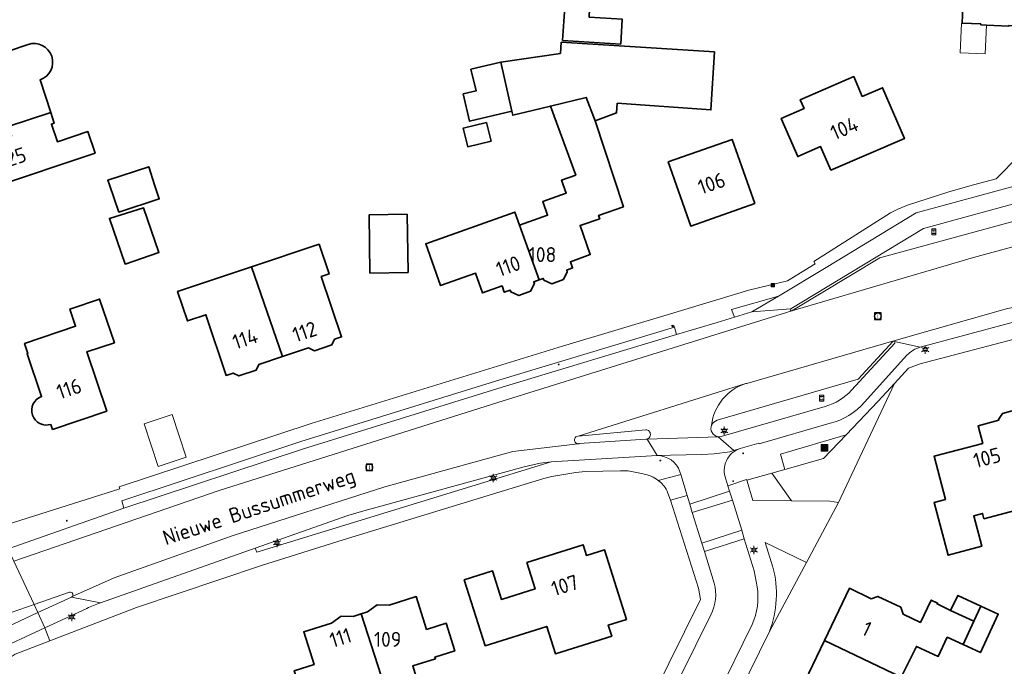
# Model space of a CAD drawing. Header units: metres. Extents: x 140853 to 145288, y 474558 to 480269.
# Tile 226 of 256: x 143539 to 143657, y 478442 to 478520. Entities that reach past the tile are written whole.
import ezdxf
from ezdxf.enums import TextEntityAlignment as Align

# ---------------------------------------------------------------- set-up
doc = ezdxf.new("R2010")
doc.units = ezdxf.units.M
doc.header["$MEASUREMENT"] = 0
for name, color, linetype, lineweight in [('B-WE-GR-BEPLANTING_CULTUUR_HEESTERS-G', 90, 'Continuous', 18), ('B-WE-IE-MEUBILAIR_WEGMEUBILAIR-S', 7, 'Continuous', 18), ('B-WE-IE-TERREINAFSCHEIDING_KUNSTMATIG_HEKWERK-G', 20, 'IE-TERREINAFSCHEIDING-KUNSTMATIG', 18), ('B-WE-KL-ET_LS_OV_LICHTMAST-S', 190, 'Continuous', 18), ('B-WE-KL-WATER_BRANDLEIDING_PUT-S', 150, 'Continuous', 18), ('B-WE-OG-BEBOUWING-G', 7, 'Continuous', 35), ('B-WE-OG-BEBOUWING_BIJGEBOUW-G', 7, 'Continuous', 18), ('B-WE-OG-BEBOUWING_HUISNUMMER-T18', 10, 'Continuous', 18), ('B-WE-OG-BEBOUWING_LUIFEL-G', 7, 'Continuous', 18), ('B-WE-OG-BEBOUWING_STRAATNAAM-T18', 10, 'Continuous', 18), ('B-WE-OG-TERREIN_ERF-G', 7, 'Continuous', 18), ('B-WE-RI-GWA_RIOOLPUT-S', 30, 'Continuous', 18), ('B-WE-VH-VERHARDING_ASFALT-G', 252, 'Continuous', 18), ('B-WE-VH-VERHARDING_BETONSTRAATSTEEN-G', 252, 'Continuous', 18), ('B-WE-VH-VERHARDING_GRASBETONSTEEN-G', 70, 'Continuous', 18), ('B-WE-VH-VERHARDING_TEGEL-G', 252, 'Continuous', 18), ('B-WE-VW-HALTEPAAL-S', 7, 'Continuous', 18), ('X-XX-XX-ALGEMEEN-S', 7, 'Continuous', 18)]:
    doc.layers.add(name, color=color, linetype=linetype, lineweight=lineweight)
doc.styles.add('NLCS-ISO', font='txt')
doc.styles.get("Standard").update_dxf_attribs({"font": 'arial.ttf'})
doc.linetypes.add('IE-TERREINAFSCHEIDING-KUNSTMATIG', pattern='A,4,[82,NLCS.shx,S=0.75,R=90,X=0,Y=0],4,-2', length=10)

# ---------------------------------------------------------------- blocks, each defined once
blk = doc.blocks.new('SIE-WEG_AFVALBAK-SO')
at = {"linetype": 'ByBlock', "lineweight": 18}
h = blk.add_hatch(color=0, dxfattribs=at)
h.dxf.hatch_style = 1
h.paths.add_polyline_path([(-1.5, -1.5), (1.5, -1.5), (1.5, 1.5), (-1.5, 1.5)])
at = {"color": 0, "linetype": 'ByBlock', "lineweight": 18}
for points in [[(-2, -2), (2, -2), (2, 2), (-2, 2)], [(-1.5, -1.5), (1.5, -1.5), (1.5, 1.5), (-1.5, 1.5)]]:
    blk.add_lwpolyline(points, close=True, dxfattribs=at)
blk = doc.blocks.new('SIE-WEG_AFVALBAK_TYPE_01')
for radius in [0.25, 0.156]:
    blk.add_circle((0, 0), radius)
blk = doc.blocks.new('B-SIE-WEG_LICHTMAST-SO')
at = {"ltscale": 0.1}
for p, q in [((-1.1, 0.63), (-2.19, 1.27)), ((0, 1.27), (0, 2.53)), ((1.1, 0.63), (2.19, 1.27)), ((-1.1, -0.63), (-2.19, -1.27)), ((0, -1.27), (0, -2.53)), ((1.1, -0.63), (2.19, -1.27))]:
    blk.add_line(p, q, dxfattribs=at)
at = {"flags": 128}
for points in [[(-1.16, 0.5), (1.16, 0.5)], [(-1.16, -0.5), (1.16, -0.5)]]:
    blk.add_lwpolyline(points, dxfattribs=at)
at = {"ltscale": 0.1}
blk.add_circle((0, 0), 1.27, dxfattribs=at)
at = {"style": 'NLCS-ISO'}
blk.add_attdef('TYPE', text='', height=1.8, dxfattribs=at).set_placement((0, 2.53), align=Align.BOTTOM_CENTER)
blk = doc.blocks.new('SVW-HALTEPAAL-SO')
for p, q in [((-1.29, 1.06), (1.29, 1.06)), ((-1.29, -1.06), (1.29, -1.06))]:
    blk.add_line(p, q)
blk.add_lwpolyline([(-1.09, -1.76), (1.09, -1.76, 0.414214), (1.29, -1.56), (1.29, 1.56, 0.414214), (1.09, 1.76), (-1.09, 1.76, 0.414214), (-1.29, 1.56), (-1.29, -1.56, 0.414214)], format="xyb", close=True)
at = {"lineweight": 18, "style": 'NLCS-ISO'}
blk.add_text('h', height=1.8, dxfattribs=at).set_placement((0.02, 0.01), align=Align.MIDDLE_CENTER)
blk = doc.blocks.new('B-SIE-WEG_VERKEERSBORD_PAAL-SO')
blk.add_lwpolyline([(-1, -1), (1, -1), (1, 1), (-1, 1)], close=True)
at = {"flags": 128}
blk.add_lwpolyline([(-1, 1), (0, -1), (1, 1)], close=True, dxfattribs=at)
for radius in [1, 0.171]:
    blk.add_circle((0, 0), radius)
at = {"lineweight": 30, "flags": 104}
blk.add_attdef('bordgegevens', text='', height=1.8, dxfattribs=at).set_placement((2.21, 3.21), align=Align.TOP_LEFT)
blk = doc.blocks.new('SRI-PUT_INSPECTIE-SO')
at = {"lineweight": -3, "flags": 128}
blk.add_lwpolyline([(-2, -2), (2, -2), (2, 2), (-2, 2)], close=True, dxfattribs=at)
at = {"lineweight": -3, "ltscale": 1.5}
blk.add_circle((0, 0), 2, dxfattribs=at)
at = {"ltscale": 0.1, "style": 'NLCS-ISO'}
blk.add_text('I', height=2.5, dxfattribs=at).set_placement((0, -0.01), align=Align.MIDDLE_CENTER)
blk = doc.blocks.new('SIE-WEG_STRAATPOT_BRANDKRAAN-SO')
blk.add_ellipse((0, 0), major_axis=(-0.729, 0), ratio=0.685994)
at = {"style": 'NLCS-ISO'}
blk.add_text('BR', height=0.4, dxfattribs=at).set_placement((-0.3, -0.15))

msp = doc.modelspace()

# ---------------------------------------------------------------- linework, layer by layer
at = {"layer": 'B-WE-GR-BEPLANTING_CULTUUR_HEESTERS-G', "ltscale": 0.2, "flags": 128}
for points in [[(143631.457, 478461.98), (143636.076, 478461.942), (143637.116, 478461.772), (143643.871, 478476.103), (143641.918, 478473.983), (143638.056, 478469.922), (143635.339, 478467.064), (143630.683, 478465.747), (143629.122, 478465.306), (143631.457, 478461.98)], [(143629.122, 478465.306), (143626.103, 478464.452), (143626.147, 478464.333), (143626.832, 478462.019), (143631.457, 478461.98), (143629.122, 478465.306)]]:
    msp.add_lwpolyline(points, close=True, dxfattribs=at)
msp.add_lwpolyline([(143628.841, 478446.25), (143633.3, 478454.578), (143628.318, 478456.957), (143629.246, 478453.993), (143629.246, 478453.993, -0.1540787), (143628.841, 478446.25)], format="xyb", close=True, dxfattribs=at)
at = {"layer": 'B-WE-IE-TERREINAFSCHEIDING_KUNSTMATIG_HEKWERK-G', "ltscale": 0.2, "flags": 128}
msp.add_lwpolyline([(143637.116, 478461.772), (143643.871, 478476.103)], dxfattribs=at)
at = {"layer": 'B-WE-OG-BEBOUWING-G', "ltscale": 0.2, "flags": 128}
for points in [[(143607.174, 478521.204), (143604.187, 478521.392), (143603.929, 478517.4), (143610.915, 478516.961), (143611.103, 478519.955), (143607.111, 478520.206), (143607.174, 478521.204)], [(143607.841, 478507.704), (143610.418, 478508.68), (143610.5, 478509.831), (143621.768, 478509.033), (143622.207, 478516.019), (143603.753, 478517.178), (143603.669, 478515.84), (143596.494, 478514.774), (143597.808, 478508.868), (143597.924, 478508.392), (143600.285, 478508.967), (143602.452, 478509.495), (143606.766, 478510.545), (143607.841, 478507.704)], [(143596.494, 478514.774), (143592.893, 478513.923), (143593.507, 478511.324), (143591.96, 478510.958), (143592.738, 478507.669), (143597.808, 478508.868), (143596.494, 478514.774)], [(143636.213, 478501.766), (143645.078, 478505.603), (143642.43, 478511.703), (143639.999, 478510.648), (143638.96, 478513.042), (143632.53, 478510.251), (143632.988, 478509.196), (143630.236, 478508.002), (143632.227, 478503.415), (143634.979, 478504.61), (143636.213, 478501.766)], [(143598.747, 478495.152), (143601.087, 478488.576), (143601.597, 478488.757), (143601.667, 478488.559), (143602.625, 478488.103), (143604.029, 478488.602), (143604.485, 478489.56), (143604.415, 478489.758), (143605.131, 478490.012), (143604.863, 478490.766), (143607.247, 478491.613), (143606.029, 478495.122), (143608.401, 478495.942), (143608.264, 478496.339), (143611.251, 478497.371), (143607.841, 478507.704), (143606.766, 478510.545), (143602.452, 478509.495), (143605.518, 478501.186), (143603.813, 478500.58), (143604.368, 478499.016), (143601.532, 478498.009), (143602.121, 478496.35), (143598.747, 478495.152)], [(143533.312, 478504.504), (143533.37, 478504.328), (143533.579, 478504.397), (143535.141, 478499.665), (143547.653, 478503.828), (143546.791, 478506.418), (143543.119, 478505.197), (143542.409, 478507.332), (143542.728, 478507.434), (143542.311, 478508.725), (143537.209, 478507.018), (143537.616, 478505.899), (143533.312, 478504.504)], [(143594.784, 478507.519), (143591.963, 478506.854), (143592.504, 478504.597), (143595.321, 478505.26), (143594.784, 478507.519)], [(143616.62, 478502.77), (143619.344, 478495.057), (143627.048, 478497.778), (143624.323, 478505.491), (143616.62, 478502.77)], [(143554.826, 478500), (143554.115, 478502.184), (143549.177, 478500.577), (143549.378, 478500), (143550.516, 478496.743), (143555.372, 478498.323), (143554.826, 478500)], [(143551.272, 478490.485), (143555.339, 478491.883), (143553.497, 478497.243), (143549.385, 478495.974), (143551.272, 478490.485)], [(143585.229, 478496.472), (143580.632, 478496.402), (143580.739, 478489.403), (143585.337, 478489.473), (143585.229, 478496.472)], [(143601.087, 478488.576), (143598.747, 478495.152), (143598.184, 478496.735), (143587.451, 478492.921), (143589.242, 478487.88), (143593.445, 478489.373), (143594.285, 478487.008), (143596.637, 478487.844), (143596.904, 478487.09), (143597.611, 478487.341), (143597.681, 478487.143), (143598.639, 478486.687), (143600.081, 478487.199), (143600.527, 478488.154), (143600.457, 478488.352), (143601.087, 478488.576)], [(143570.197, 478479.336), (143573.35, 478480.386), (143574.057, 478480.042), (143576.163, 478480.744), (143576.48, 478481.43), (143577.315, 478481.708), (143574.869, 478488.973), (143575.818, 478489.29), (143574.624, 478492.866), (143566.488, 478490.151), (143570.197, 478479.336)], [(143570.197, 478479.336), (143566.488, 478490.151), (143557.588, 478487.18), (143558.769, 478483.642), (143560.988, 478484.383), (143563.426, 478477.079), (143564.28, 478477.364), (143564.947, 478477.007), (143567.053, 478477.708), (143567.373, 478478.395), (143570.197, 478479.336)], [(143654.508, 478468.888), (143648.63, 478467.338), (143649.999, 478462.145), (143648.645, 478461.788), (143650.321, 478455.435), (143654.382, 478456.507), (143653.413, 478460.181), (143654.477, 478460.461), (143654.642, 478459.833), (143662.749, 478461.971), (143662.616, 478462.474), (143664.985, 478463.099), (143663.799, 478467.597), (143661.401, 478467.004), (143659.924, 478472.603), (143659.112, 478472.389), (143659.086, 478472.485), (143658.31, 478472.879), (143656.866, 478472.498), (143656.385, 478471.773), (143656.41, 478471.676), (143653.945, 478471.026), (143654.508, 478468.888)], [(143599.608, 478454.565), (143600.604, 478451.388), (143596.568, 478450.121), (143595.497, 478453.537), (143592.09, 478452.469), (143594.609, 478444.539), (143602.023, 478446.865), (143603.053, 478443.583), (143609.837, 478445.711), (143609.427, 478447.018), (143611.602, 478447.7), (143608.977, 478456.068), (143606.802, 478455.386), (143606.392, 478456.693), (143599.608, 478454.565)], [(143644.66, 478440.751), (143646.511, 478444.467), (143649.144, 478443.252), (143650.213, 478445.567), (143652.145, 478444.675), (143653.43, 478447.486), (143650.616, 478448.785), (143649.005, 478449.564), (143649.057, 478449.672), (143648.301, 478450.038), (143646.995, 478447.337), (143644.906, 478448.347), (143644.633, 478449.17), (143641.864, 478450.485), (143641.071, 478450.195), (143638.45, 478451.469), (143635.427, 478445.168), (143644.66, 478440.751)], [(143581.804, 478440.829), (143582.622, 478438.203), (143586.708, 478439.476), (143585.888, 478442.111), (143588.628, 478442.964), (143588.562, 478443.175), (143590.949, 478443.918), (143589.915, 478447.24), (143587.547, 478446.503), (143586.319, 478450.446), (143583.034, 478449.424), (143581.605, 478449.457), (143580.447, 478448.618), (143579.676, 478448.378), (143582.073, 478440.916), (143581.804, 478440.829)], [(143650.616, 478448.785), (143653.43, 478447.486), (143654.27, 478449.322), (143651.496, 478450.603), (143650.616, 478448.785)], [(143653.43, 478447.486), (143652.145, 478444.675), (143654.217, 478443.719), (143656.359, 478448.358), (143654.27, 478449.322), (143653.43, 478447.486)], [(143581.804, 478440.829), (143582.073, 478440.916), (143579.676, 478448.378), (143578.709, 478448.077), (143577.28, 478448.11), (143576.122, 478447.271), (143572.78, 478446.23), (143574.014, 478442.268), (143571.627, 478441.525), (143572.659, 478438.212), (143575.036, 478438.952), (143575.102, 478438.742), (143581.804, 478440.829)], [(143635.427, 478445.168), (143632.586, 478439.245), (143635.227, 478437.98), (143635.483, 478437.177), (143638.23, 478435.835), (143639.042, 478436.108), (143641.717, 478434.843), (143644.66, 478440.751), (143635.427, 478445.168)]]:
    msp.add_lwpolyline(points, close=True, dxfattribs=at)
msp.add_lwpolyline([(143652.115, 478521.404), (143652.021, 478519.486), (143654.248, 478519.377), (143654.244, 478519.287), (143654.944, 478519.253), (143654.944, 478519.253), (143657.64, 478519.12), (143657.644, 478519.204), (143659.86, 478519.094), (143659.966, 478521.009)], dxfattribs=at)
for points in [[(143539.589, 478516.912), (143534.697, 478515.271), (143535.652, 478512.427), (143534.514, 478512.045), (143534.654, 478511.628), (143531.323, 478510.526), (143533.312, 478504.504), (143537.616, 478505.899), (143537.209, 478507.018), (143542.311, 478508.725), (143541.044, 478512.654), (143541.044, 478512.654, 0.9946602), (143539.589, 478516.912)], [(143542.342, 478471.185), (143542.547, 478470.578), (143549.065, 478472.782), (143546.659, 478479.897), (143549.975, 478481.018), (143548.2, 478486.266), (143544.619, 478485.055), (143545.318, 478482.99), (143539.17, 478480.911), (143539.573, 478479.717), (143539.469, 478479.682), (143541.211, 478474.529), (143541.211, 478474.529, 0.9860263), (143542.342, 478471.185)]]:
    msp.add_lwpolyline(points, format="xyb", close=True, dxfattribs=at)
at = {"layer": 'B-WE-OG-BEBOUWING_BIJGEBOUW-G', "ltscale": 0.2, "flags": 128}
msp.add_lwpolyline([(143555.246, 478466.127), (143558.626, 478467.242), (143556.935, 478472.37), (143553.554, 478471.255), (143555.246, 478466.127)], close=True, dxfattribs=at)
at = {"layer": 'B-WE-OG-BEBOUWING_LUIFEL-G', "ltscale": 0.2, "flags": 128}
msp.add_lwpolyline([(143654.944, 478519.253), (143654.244, 478519.287), (143654.248, 478519.377), (143652.021, 478519.486), (143651.952, 478519.49), (143651.776, 478515.922), (143654.772, 478515.774), (143654.944, 478519.253)], close=True, dxfattribs=at)
at = {"layer": 'B-WE-OG-TERREIN_ERF-G', "ltscale": 0.2, "flags": 128}
for points in [[(143607.174, 478521.204), (143607.111, 478520.206), (143611.103, 478519.955), (143610.915, 478516.961), (143603.929, 478517.4), (143604.187, 478521.392), (143607.174, 478521.204)], [(143596.494, 478514.774), (143603.669, 478515.84), (143603.753, 478517.178), (143622.207, 478516.019), (143621.768, 478509.033), (143610.5, 478509.831), (143610.418, 478508.68), (143607.841, 478507.704), (143611.251, 478497.371), (143608.264, 478496.339), (143608.401, 478495.942), (143606.029, 478495.122), (143607.247, 478491.613), (143604.863, 478490.766), (143605.131, 478490.012), (143604.415, 478489.758), (143604.485, 478489.56), (143604.029, 478488.602), (143602.625, 478488.103), (143601.667, 478488.559), (143601.597, 478488.757), (143601.087, 478488.576), (143600.457, 478488.352), (143600.527, 478488.154), (143600.081, 478487.199), (143598.639, 478486.687), (143597.681, 478487.143), (143597.611, 478487.341), (143596.904, 478487.09), (143596.637, 478487.844), (143594.285, 478487.008), (143593.445, 478489.373), (143589.242, 478487.88), (143587.451, 478492.921), (143598.184, 478496.735), (143598.747, 478495.152), (143602.121, 478496.35), (143601.532, 478498.009), (143604.368, 478499.016), (143603.813, 478500.58), (143605.518, 478501.186), (143602.452, 478509.495), (143600.285, 478508.967), (143597.924, 478508.392), (143597.808, 478508.868), (143592.738, 478507.669), (143591.96, 478510.958), (143593.507, 478511.324), (143592.893, 478513.923), (143596.494, 478514.774)], [(143636.213, 478501.766), (143634.979, 478504.61), (143632.227, 478503.415), (143630.236, 478508.002), (143632.988, 478509.196), (143632.53, 478510.251), (143638.96, 478513.042), (143639.999, 478510.648), (143642.43, 478511.703), (143645.078, 478505.603), (143636.213, 478501.766)], [(143595.321, 478505.26), (143592.504, 478504.597), (143591.963, 478506.854), (143594.784, 478507.519), (143595.321, 478505.26)], [(143616.62, 478502.77), (143624.323, 478505.491), (143627.048, 478497.778), (143619.344, 478495.057), (143616.62, 478502.77)], [(143549.378, 478500), (143549.177, 478500.577), (143554.115, 478502.184), (143554.826, 478500), (143555.372, 478498.323), (143550.516, 478496.743), (143549.378, 478500)], [(143551.272, 478490.485), (143549.385, 478495.974), (143553.497, 478497.243), (143555.339, 478491.883), (143551.272, 478490.485)], [(143585.229, 478496.472), (143585.337, 478489.473), (143580.739, 478489.403), (143580.632, 478496.402), (143585.229, 478496.472)], [(143566.488, 478490.151), (143574.624, 478492.866), (143575.818, 478489.29), (143574.869, 478488.973), (143577.315, 478481.708), (143576.48, 478481.43), (143576.163, 478480.744), (143574.057, 478480.042), (143573.35, 478480.386), (143570.197, 478479.336), (143567.373, 478478.395), (143567.053, 478477.708), (143564.947, 478477.007), (143564.28, 478477.364), (143563.426, 478477.079), (143560.988, 478484.383), (143558.769, 478483.642), (143557.588, 478487.18), (143566.488, 478490.151)], [(143654.508, 478468.888), (143653.945, 478471.026), (143656.41, 478471.676), (143656.385, 478471.773), (143656.866, 478472.498), (143658.31, 478472.879), (143659.086, 478472.485), (143659.112, 478472.389), (143659.924, 478472.603), (143661.401, 478467.004), (143663.799, 478467.597), (143664.985, 478463.099), (143662.616, 478462.474), (143662.749, 478461.971), (143654.642, 478459.833), (143654.477, 478460.461), (143653.413, 478460.181), (143654.382, 478456.507), (143650.321, 478455.435), (143648.645, 478461.788), (143649.999, 478462.145), (143648.63, 478467.338), (143654.508, 478468.888)], [(143599.608, 478454.565), (143606.392, 478456.693), (143606.802, 478455.386), (143608.977, 478456.068), (143611.602, 478447.7), (143609.427, 478447.018), (143609.837, 478445.711), (143603.053, 478443.583), (143602.023, 478446.865), (143594.609, 478444.539), (143592.09, 478452.469), (143595.497, 478453.537), (143596.568, 478450.121), (143600.604, 478451.388), (143599.608, 478454.565)], [(143579.676, 478448.378), (143580.447, 478448.618), (143581.605, 478449.457), (143583.034, 478449.424), (143586.319, 478450.446), (143587.547, 478446.503), (143589.915, 478447.24), (143590.949, 478443.918), (143588.562, 478443.175), (143588.628, 478442.964), (143585.888, 478442.111), (143586.708, 478439.476), (143582.622, 478438.203), (143581.804, 478440.829), (143575.102, 478438.742), (143575.036, 478438.952), (143572.659, 478438.212), (143571.627, 478441.525), (143574.014, 478442.268), (143572.78, 478446.23), (143576.122, 478447.271), (143577.28, 478448.11), (143578.709, 478448.077), (143579.676, 478448.378)]]:
    msp.add_lwpolyline(points, close=True, dxfattribs=at)
for points in [[(143659.966, 478521.009), (143659.86, 478519.094), (143657.644, 478519.204), (143657.64, 478519.12), (143654.944, 478519.253), (143654.244, 478519.287), (143654.248, 478519.377), (143652.021, 478519.486), (143652.115, 478521.404)], [(143541.044, 478512.654), (143542.311, 478508.725), (143542.728, 478507.434), (143542.409, 478507.332), (143543.119, 478505.197), (143546.791, 478506.418), (143547.653, 478503.828), (143535.141, 478499.665), (143533.579, 478504.397), (143533.37, 478504.328), (143533.312, 478504.504), (143531.323, 478510.526), (143534.654, 478511.628), (143534.514, 478512.045), (143535.652, 478512.427), (143534.697, 478515.271), (143539.589, 478516.912)], [(143541.211, 478474.529), (143539.469, 478479.682), (143539.573, 478479.717), (143539.17, 478480.911), (143545.318, 478482.99), (143544.619, 478485.055), (143548.2, 478486.266), (143549.975, 478481.018), (143546.659, 478479.897), (143549.065, 478472.782), (143542.547, 478470.578), (143542.342, 478471.185)], [(143632.586, 478439.245), (143635.427, 478445.168), (143638.45, 478451.469), (143641.071, 478450.195), (143641.864, 478450.485), (143644.633, 478449.17), (143644.906, 478448.347), (143646.995, 478447.337), (143648.301, 478450.038), (143649.057, 478449.672), (143649.005, 478449.564), (143650.616, 478448.785), (143650.616, 478448.785), (143651.496, 478450.603), (143654.27, 478449.322), (143656.359, 478448.358), (143654.217, 478443.719), (143652.145, 478444.675), (143650.213, 478445.567), (143649.144, 478443.252), (143646.511, 478444.467), (143644.66, 478440.751)]]:
    msp.add_lwpolyline(points, dxfattribs=at)
for points in [[(143539.589, 478516.912, -0.9946602), (143541.044, 478512.654)], [(143536.295, 478458.909), (143550.646, 478463.442), (143550.574, 478463.66), (143573.671, 478471.276), (143589.814, 478476.261), (143603.93, 478480.594), (143616.916, 478484.488), (143626.355, 478487.351), (143630.978, 478488.473), (143634.341, 478490.523), (143634.169, 478490.805), (143643.395, 478496.638), (143643.395, 478496.638, -0.0331396), (143645.309, 478497.515), (143645.309, 478497.515), (143650.406, 478499.17), (143653.383, 478500), (143653.383, 478500), (143656.127, 478500.754), (143658.926, 478503.592)], [(143660.71, 478482.082), (143646.973, 478478.465), (143645.573, 478477.935), (143643.871, 478476.103), (143637.116, 478461.772), (143633.3, 478454.578), (143628.841, 478446.25), (143605.682, 478399.197), (143605.682, 478399.197, 0.0407763), (143604.097, 478395.294), (143604.097, 478395.294), (143599.065, 478379.084), (143598.966, 478378.766), (143599.016, 478378.594), (143599.016, 478378.594, 0.1055435), (143600.585, 478375.74), (143600.585, 478375.74), (143631.418, 478365.589)], [(143542.342, 478471.185, -0.9860263), (143541.211, 478474.529)], [(143605.225, 478419.203), (143620.505, 478450.092), (143620.268, 478451.479), (143616.912, 478462.052), (143616.476, 478463.226), (143616.476, 478463.226, 0.1039439), (143615.447, 478464.44), (143615.447, 478464.44, 0.1302104), (143613.629, 478465.213), (143613.629, 478465.213), (143611.807, 478465.59), (143610.895, 478465.595), (143606.639, 478465.492), (143605.525, 478465.393), (143602.622, 478464.917), (143601.654, 478464.669), (143595.488, 478462.768), (143577.508, 478457.282), (143567.702, 478454.206), (143552.653, 478449.155), (143542.222, 478445.145), (143538.056, 478443.543)]]:
    msp.add_lwpolyline(points, format="xyb", dxfattribs=at)
at = {"layer": 'B-WE-VH-VERHARDING_ASFALT-G', "ltscale": 0.2, "flags": 128}
for points in [[(143658.88, 478500), (143646.48, 478496.635), (143635.66, 478490.051), (143629.898, 478486.613), (143626.709, 478484.748), (143631.378, 478485.096), (143647.344, 478494.771), (143666.582, 478500), (143670.382, 478501.033), (143669.855, 478502.978), (143658.88, 478500)], [(143643.881, 478481.169), (143646.975, 478480.496), (143660.567, 478484.14), (143675.023, 478484.811), (143674.604, 478486.5), (143662.204, 478485.989), (143657.477, 478485.122), (143643.796, 478481.252), (143643.812, 478481.237), (143643.881, 478481.169)], [(143622.65, 478469.704), (143614.097, 478469.41), (143615.296, 478467.421), (143616.928, 478467.495), (143620.7, 478467.57), (143622.174, 478467.628), (143624.046, 478467.895), (143624.52, 478468.038), (143622.65, 478469.704)]]:
    msp.add_lwpolyline(points, close=True, dxfattribs=at)
msp.add_lwpolyline([(143671.68, 478496.251), (143653.36, 478491.28), (143631.521, 478484.844), (143595.495, 478473.618), (143562.595, 478463.229), (143537.877, 478454.73), (143538.76, 478452.837), (143540.324, 478449.486), (143540.324, 478449.486), (143544.591, 478450.968), (143544.591, 478450.968, -0.9320341), (143544.829, 478450.41), (143544.829, 478450.41), (143549.947, 478452.717), (143564.29, 478457.828), (143582.517, 478463.654), (143597.926, 478467.929), (143605.787, 478468.848), (143605.787, 478468.848, -0.4728515), (143605.363, 478469.414), (143605.363, 478469.414, -0.3458346), (143605.804, 478469.762), (143605.804, 478469.762), (143625.978, 478476.087), (143626.097, 478476.123), (143643.796, 478481.252), (143657.477, 478485.122)], format="xyb", dxfattribs=at)
for points in [[(143617.65, 478481.997), (143596.647, 478475.65), (143572.74, 478468.248), (143551.101, 478461.1), (143537.196, 478456.189), (143537.877, 478454.73), (143562.595, 478463.229), (143595.495, 478473.618), (143631.521, 478484.844), (143631.521, 478484.844, -0.7264542), (143631.378, 478485.096), (143631.378, 478485.096), (143626.709, 478484.748), (143624.598, 478484.095), (143622.537, 478483.457), (143617.65, 478481.997)], [(143646.975, 478480.496), (143643.881, 478481.169), (143643.881, 478481.169, -0.393441), (143643.9, 478480.963), (143643.9, 478480.963), (143638.705, 478475.291), (143638.705, 478475.291, -0.1382656), (143635.537, 478473.353), (143635.537, 478473.353), (143623.02, 478469.718), (143623.02, 478469.718, -0.0919651), (143622.65, 478469.704), (143622.65, 478469.704), (143624.52, 478468.038), (143625.296, 478468.273), (143627.563, 478468.931), (143627.588, 478468.847), (143636.121, 478471.325), (143636.121, 478471.325, 0.1606112), (143640.261, 478473.866), (143640.261, 478473.866), (143645.362, 478479.524), (143645.362, 478479.524, -0.1155641), (143646.975, 478480.496)], [(143614.489, 478469.981), (143614.451, 478469.796), (143614.451, 478469.796, -0.2838378), (143614.097, 478469.41), (143614.097, 478469.41), (143622.65, 478469.704), (143622.65, 478469.704, -0.4867516), (143621.855, 478471.099), (143621.855, 478471.099, -0.294482), (143625.978, 478476.087), (143625.978, 478476.087), (143605.804, 478469.762), (143613.946, 478470.532), (143613.946, 478470.532, -0.4314352), (143614.489, 478469.981)], [(143566.911, 478456.291), (143578.061, 478460.233), (143579.983, 478460.796), (143599.281, 478466.088), (143601.24, 478466.526), (143602.566, 478466.675), (143615.296, 478467.421), (143614.097, 478469.41), (143613.924, 478469.394), (143605.931, 478468.865), (143605.931, 478468.865, -0.0753448), (143605.787, 478468.848), (143605.787, 478468.848), (143597.926, 478467.929), (143582.517, 478463.654), (143564.29, 478457.828), (143549.947, 478452.717), (143544.829, 478450.41), (143544.802, 478450.398), (143548.289, 478449.691), (143566.911, 478456.291)], [(143548.289, 478449.691), (143544.802, 478450.398), (143540.772, 478448.525), (143541.618, 478446.713), (143546.649, 478449.039), (143546.649, 478449.039, -0.0218859), (143548.289, 478449.691)]]:
    msp.add_lwpolyline(points, format="xyb", close=True, dxfattribs=at)
for points in [[(143537.546, 478448.521), (143540.324, 478449.486), (143538.76, 478452.837), (143537.877, 478454.73)], [(143535.182, 478443.738), (143541.618, 478446.713), (143540.772, 478448.525), (143534.791, 478445.744)]]:
    msp.add_lwpolyline(points, dxfattribs=at)
at = {"layer": 'B-WE-VH-VERHARDING_BETONSTRAATSTEEN-G', "ltscale": 0.2, "flags": 128}
for points in [[(143666.582, 478500), (143647.344, 478494.771), (143631.378, 478485.096), (143631.378, 478485.096, 0.7264542), (143631.521, 478484.844), (143631.521, 478484.844), (143642.107, 478491.249), (143670.912, 478499.081), (143670.663, 478500), (143670.382, 478501.033), (143666.582, 478500)], [(143638.705, 478475.291), (143643.9, 478480.963), (143643.9, 478480.963, 0.393441), (143643.881, 478481.169), (143643.881, 478481.169, 0.3935112), (143643.665, 478481.17), (143643.665, 478481.17), (143639.505, 478476.617), (143622.524, 478471.677), (143622.524, 478471.677, 0.217393), (143621.855, 478471.099), (143621.855, 478471.099, 0.4867516), (143622.65, 478469.704), (143622.65, 478469.704, 0.0919651), (143623.02, 478469.718), (143623.02, 478469.718), (143635.537, 478473.353), (143635.537, 478473.353, 0.1382656), (143638.705, 478475.291)], [(143643.881, 478481.169), (143643.812, 478481.237), (143643.796, 478481.252), (143626.097, 478476.123), (143625.978, 478476.087), (143625.978, 478476.087, 0.294482), (143621.855, 478471.099), (143621.855, 478471.099, -0.217393), (143622.524, 478471.677), (143622.524, 478471.677), (143639.505, 478476.617), (143643.665, 478481.17), (143643.665, 478481.17, -0.3935112), (143643.881, 478481.169)], [(143614.451, 478469.796), (143614.489, 478469.981), (143614.489, 478469.981, 0.4314352), (143613.946, 478470.532), (143613.946, 478470.532), (143605.804, 478469.762), (143605.804, 478469.762, 0.3458346), (143605.363, 478469.414), (143605.363, 478469.414, 0.4728515), (143605.787, 478468.848), (143605.787, 478468.848, 0.0753448), (143605.931, 478468.865), (143605.931, 478468.865), (143613.924, 478469.394), (143614.097, 478469.41), (143614.097, 478469.41, 0.2838378), (143614.451, 478469.796)], [(143625.296, 478468.273), (143624.52, 478468.038), (143624.046, 478467.895), (143622.174, 478467.628), (143620.7, 478467.57), (143616.928, 478467.495), (143615.296, 478467.421), (143615.296, 478467.421, -0.3282245), (143618.05, 478465.483), (143618.05, 478465.483), (143618.151, 478465.146), (143618.905, 478462.626), (143619.225, 478461.575), (143624.013, 478463.163), (143623.821, 478463.783), (143623.581, 478464.583), (143623.581, 478464.583, -0.4360626), (143625.296, 478468.273)], [(143613.629, 478465.213, -0.1302104), (143615.447, 478464.44), (143615.447, 478464.44), (143618.151, 478465.146), (143618.05, 478465.483), (143618.05, 478465.483, 0.3282245), (143615.296, 478467.421), (143615.296, 478467.421), (143602.566, 478466.675), (143567.112, 478455.798), (143566.911, 478456.291), (143548.289, 478449.691), (143548.289, 478449.691, 0.0218859), (143546.649, 478449.039), (143546.649, 478449.039), (143541.618, 478446.713), (143542.222, 478445.145), (143552.653, 478449.155), (143567.702, 478454.206), (143577.508, 478457.282), (143595.488, 478462.768), (143601.654, 478464.669), (143602.622, 478464.917), (143605.525, 478465.393), (143606.639, 478465.492), (143610.895, 478465.595), (143611.807, 478465.59), (143613.629, 478465.213)], [(143616.476, 478463.226), (143616.912, 478462.052), (143618.905, 478462.626), (143618.151, 478465.146), (143615.447, 478464.44), (143615.447, 478464.44, -0.1039439), (143616.476, 478463.226)], [(143544.591, 478450.968), (143540.324, 478449.486), (143540.772, 478448.525), (143544.802, 478450.398), (143544.829, 478450.41), (143544.829, 478450.41, 0.9320341), (143544.591, 478450.968)], [(143534.791, 478445.744), (143540.772, 478448.525), (143540.324, 478449.486), (143537.546, 478448.521), (143537.546, 478448.521, 0.0538771), (143536.336, 478447.972), (143536.336, 478447.972, 0.1050087), (143534.399, 478446.204), (143534.399, 478446.204, 0.8779623), (143534.791, 478445.744)]]:
    msp.add_lwpolyline(points, format="xyb", close=True, dxfattribs=at)
for points in [[(143660.567, 478484.14), (143646.975, 478480.496), (143646.975, 478480.496, 0.1155641), (143645.362, 478479.524), (143645.362, 478479.524), (143640.261, 478473.866), (143640.261, 478473.866, -0.1606112), (143636.121, 478471.325), (143636.121, 478471.325), (143627.588, 478468.847), (143627.563, 478468.931), (143625.296, 478468.273), (143625.296, 478468.273, 0.4360626), (143623.581, 478464.583), (143623.581, 478464.583), (143623.821, 478463.783), (143626.074, 478464.529), (143626.103, 478464.452), (143629.122, 478465.306), (143630.683, 478465.747), (143630.683, 478465.747), (143630.137, 478467.609), (143638.056, 478469.922), (143641.918, 478473.983), (143643.871, 478476.103), (143645.573, 478477.935), (143646.973, 478478.465), (143660.71, 478482.082)], [(143605.682, 478399.197), (143628.841, 478446.25), (143628.841, 478446.25, 0.1540787), (143629.246, 478453.993), (143629.246, 478453.993), (143628.318, 478456.957), (143633.3, 478454.578), (143637.116, 478461.772), (143636.076, 478461.942), (143631.457, 478461.98), (143626.832, 478462.019), (143626.147, 478464.333), (143626.103, 478464.452), (143626.074, 478464.529), (143623.821, 478463.783), (143624.013, 478463.163), (143624.365, 478462.065), (143625.487, 478458.434), (143625.793, 478457.424), (143626.982, 478453.57), (143627.352, 478451.634), (143627.352, 478451.634, -0.1436299), (143626.73, 478447.08), (143626.73, 478447.08), (143618.141, 478429.604)], [(143605.356, 478415.095), (143621.75, 478448.251), (143621.75, 478448.251, 0.1857611), (143622.183, 478452.089), (143622.183, 478452.089), (143621.006, 478455.873), (143620.683, 478456.88), (143619.537, 478460.572), (143619.225, 478461.575), (143618.905, 478462.626), (143616.912, 478462.052), (143620.268, 478451.479), (143620.505, 478450.092), (143605.225, 478419.203)], [(143618.141, 478429.604), (143626.73, 478447.08), (143626.73, 478447.08, 0.1436299), (143627.352, 478451.634), (143627.352, 478451.634), (143626.982, 478453.57), (143625.793, 478457.424), (143621.006, 478455.873), (143622.183, 478452.089), (143622.183, 478452.089, -0.1857611), (143621.75, 478448.251), (143621.75, 478448.251), (143605.356, 478415.095)]]:
    msp.add_lwpolyline(points, format="xyb", dxfattribs=at)
for points in [[(143638.056, 478469.922), (143630.137, 478467.609), (143630.683, 478465.747), (143635.339, 478467.064), (143638.056, 478469.922)], [(143619.537, 478460.572), (143624.365, 478462.065), (143624.013, 478463.163), (143619.225, 478461.575), (143619.537, 478460.572)], [(143624.365, 478462.065), (143619.537, 478460.572), (143620.683, 478456.88), (143625.487, 478458.434), (143624.365, 478462.065)], [(143621.006, 478455.873), (143625.793, 478457.424), (143625.487, 478458.434), (143620.683, 478456.88), (143621.006, 478455.873)], [(143535.182, 478443.738), (143534.911, 478443.565), (143536.734, 478442.659), (143538.056, 478443.543), (143542.222, 478445.145), (143541.618, 478446.713), (143535.182, 478443.738)]]:
    msp.add_lwpolyline(points, close=True, dxfattribs=at)
at = {"layer": 'B-WE-VH-VERHARDING_GRASBETONSTEEN-G', "ltscale": 0.2, "flags": 128}
for points in [[(143626.709, 478484.748), (143629.898, 478486.613), (143624.253, 478484.995), (143624.598, 478484.095), (143626.709, 478484.748)], [(143551.101, 478461.1), (143572.74, 478468.248), (143596.647, 478475.65), (143617.65, 478481.997), (143617.381, 478482.887), (143596.355, 478476.54), (143572.434, 478469.132), (143550.877, 478461.976), (143551.101, 478461.1)], [(143599.281, 478466.088), (143579.983, 478460.796), (143578.061, 478460.233), (143566.911, 478456.291), (143567.112, 478455.798), (143602.566, 478466.675), (143601.24, 478466.526), (143599.281, 478466.088)]]:
    msp.add_lwpolyline(points, close=True, dxfattribs=at)
at = {"layer": 'B-WE-VH-VERHARDING_TEGEL-G', "ltscale": 0.2, "flags": 128}
msp.add_lwpolyline([(143658.926, 478503.592), (143656.127, 478500.754), (143653.383, 478500), (143650.406, 478499.17), (143645.309, 478497.515), (143645.309, 478497.515, 0.0331396), (143643.395, 478496.638), (143643.395, 478496.638), (143634.169, 478490.805), (143634.341, 478490.523), (143630.978, 478488.473), (143626.355, 478487.351), (143616.916, 478484.488), (143603.93, 478480.594), (143589.814, 478476.261), (143573.671, 478471.276), (143550.574, 478463.66), (143550.646, 478463.442), (143536.295, 478458.909)], format="xyb", dxfattribs=at)
msp.add_lwpolyline([(143537.196, 478456.189), (143551.101, 478461.1), (143550.877, 478461.976), (143572.434, 478469.132), (143596.355, 478476.54), (143617.381, 478482.887), (143617.65, 478481.997), (143622.537, 478483.457), (143624.598, 478484.095), (143624.253, 478484.995), (143629.898, 478486.613), (143629.898, 478486.613), (143635.66, 478490.051), (143646.48, 478496.635), (143658.88, 478500)], dxfattribs=at)
msp.add_lwpolyline([(143631.521, 478484.844), (143653.36, 478491.28), (143671.68, 478496.251), (143670.912, 478499.081), (143642.107, 478491.249), (143631.521, 478484.844)], close=True, dxfattribs=at)

# ---------------------------------------------------------------- block references
at = {"layer": 'B-WE-IE-MEUBILAIR_WEGMEUBILAIR-S', "xscale": 0.2, "yscale": 0.2, "zscale": 0.2}
for name, p in [('B-SIE-WEG_VERKEERSBORD_PAAL-SO', (143629.245, 478487.939)), ('SIE-WEG_AFVALBAK-SO', (143635.433, 478468.348))]:
    msp.add_blockref(name, p, dxfattribs=at)
at = {"layer": 'B-WE-KL-ET_LS_OV_LICHTMAST-S', "xscale": 0.2, "yscale": 0.2, "zscale": 0.2}
for p in [(143647.566, 478480.183), (143623.391, 478470.412), (143595.585, 478464.72), (143569.555, 478456.924), (143626.946, 478456.068), (143544.841, 478448.002)]:
    msp.add_blockref('B-SIE-WEG_LICHTMAST-SO', p, dxfattribs=at)
at = {"layer": 'B-WE-KL-WATER_BRANDLEIDING_PUT-S', "xscale": 0.2, "yscale": 0.2, "zscale": 0.2}
msp.add_blockref('SIE-WEG_STRAATPOT_BRANDKRAAN-SO', (143617.197, 478483.02), dxfattribs=at)
at = {"layer": 'B-WE-RI-GWA_RIOOLPUT-S', "xscale": 0.2, "yscale": 0.2, "zscale": 0.2}
for p in [(143641.874, 478484.193), (143580.664, 478466.014)]:
    msp.add_blockref('SRI-PUT_INSPECTIE-SO', p, dxfattribs=at)
at = {"layer": 'B-WE-VW-HALTEPAAL-S', "xscale": 0.2, "yscale": 0.2, "zscale": 0.2}
for p in [(143648.606, 478494.367), (143635.104, 478474.335)]:
    msp.add_blockref('SVW-HALTEPAAL-SO', p, dxfattribs=at)
at = {"layer": 'X-XX-XX-ALGEMEEN-S', "xscale": 0.2, "yscale": 0.2, "zscale": 0.2}
for p in [(143603.453, 478478.397), (143615.691, 478466.835), (143625.667, 478467.7), (143624.463, 478464.343), (143544.258, 478459.586)]:
    msp.add_blockref('SIE-WEG_AFVALBAK_TYPE_01', p, dxfattribs=at)

# ---------------------------------------------------------------- texts
at = {"layer": 'B-WE-OG-BEBOUWING_HUISNUMMER-T18', "style": 'NLCS-ISO'}
for s, rotation, p in [('104', 23.4, (143637.837, 478506.828)), ('25', 18.2, (143538.129, 478503.375)), ('106', 19.4, (143621.864, 478500.189)), ('110', 19.6, (143597.385, 478490.232)), ('112', 18.6, (143572.882, 478482.338)), ('114', 18.4, (143565.721, 478481.48)), ('116', 18.7, (143544.525, 478475.469)), ('105', 14.8, (143655.015, 478467.172)), ('107', 17.4, (143604.197, 478451.812)), ('111', 17.3, (143577.194, 478445.51)), ('1', 334.4, (143640.545, 478446.588))]:
    msp.add_text(s, height=1.8, rotation=rotation, dxfattribs=at).set_placement(p, align=Align.MIDDLE_CENTER)
for s, p in [('108', (143601.507, 478491.621)), ('109', (143582.865, 478445.306))]:
    msp.add_text(s, height=1.8, dxfattribs=at).set_placement(p, align=Align.MIDDLE_CENTER)
at = {"layer": 'B-WE-OG-BEBOUWING_STRAATNAAM-T18', "style": 'NLCS-ISO'}
msp.add_text('Nieuwe Bussummerweg', height=1.8, rotation=18.4, dxfattribs=at).set_placement((143567.38, 478461.282), align=Align.MIDDLE_CENTER)

doc.saveas('drawing.dxf')
